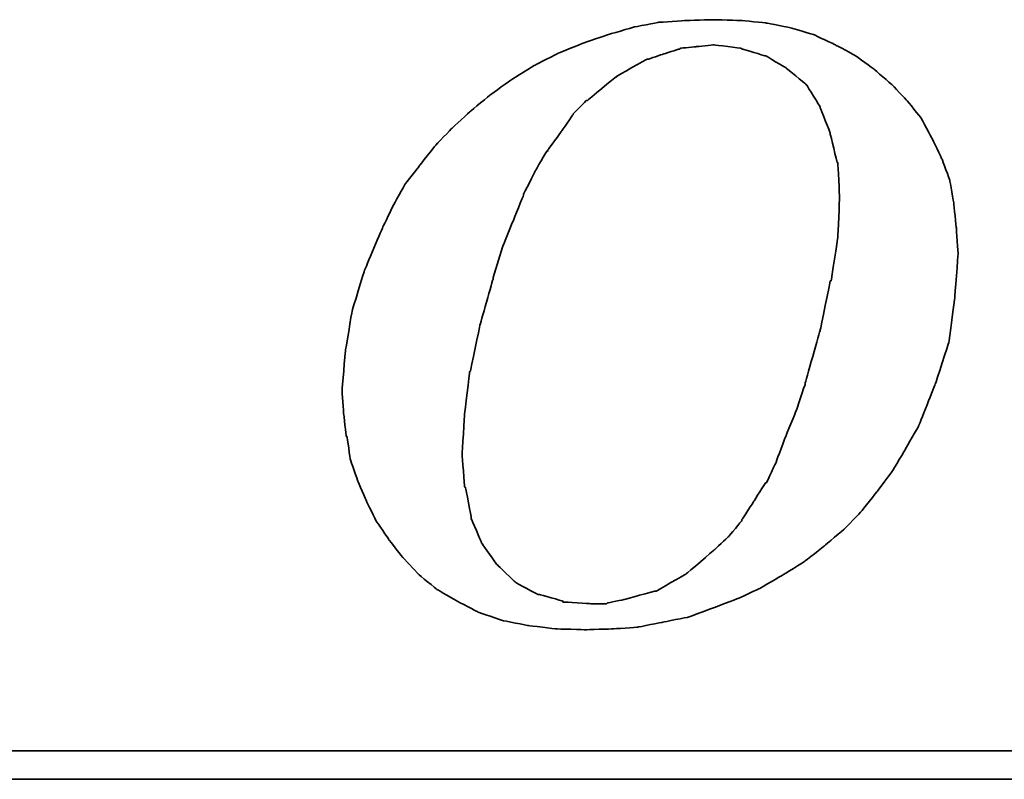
# Model space of a CAD drawing. Header units: millimetres. Extents: x 217 to 551, y -104 to -4.
# Tile 35 of 52: x 456.93 to 460.45, y -70.99 to -68.28. Entities that reach past the tile are written whole.
import ezdxf

# ---------------------------------------------------------------- set-up
doc = ezdxf.new("R2010")
doc.units = ezdxf.units.MM
doc.header["$LTSCALE"] = 0.1
doc.layers.add('DIM', color=4, linetype='CONTINUOUS')
doc.layers.add('layer 1', color=7, linetype='CONTINUOUS')

# ---------------------------------------------------------------- blocks, each defined once
blk = doc.blocks.new('TBI MOTION logo(完整正式版)')
at = {"layer": 'layer 1', "color": 22, "lineweight": 35}
for points, knots in [([(-11.34375, -6.98375), (-11.34375, -6.98375), (-10.91375, -7.43875), (-10.91375, -7.43875), (-10.91375, -7.43875), (-10.91375, -7.43875), (-10.38625, -7.87125), (-10.38625, -7.87125), (-10.38625, -7.87125), (-10.38625, -7.87125), (-9.81125, -8.20375), (-9.81125, -8.20375), (-9.81125, -8.20375), (-9.81125, -8.20375), (-9.21125, -8.51875), (-9.21125, -8.51875), (-9.21125, -8.51875), (-9.21125, -8.51875), (-8.51625, -8.75875), (-8.51625, -8.75875), (-8.51625, -8.75875), (-8.51625, -8.75875), (-7.77125, -8.90375), (-7.77125, -8.90375), (-7.77125, -8.90375), (-7.77125, -8.90375), (-6.97875, -8.99875), (-6.97875, -8.99875), (-6.97875, -8.99875), (-6.97875, -8.99875), (-6.14125, -9.02375), (-6.14125, -9.02375), (-6.14125, -9.02375), (-6.14125, -9.02375), (-5.37125, -8.99875), (-5.37125, -8.99875), (-5.37125, -8.99875), (-5.37125, -8.99875), (-4.65375, -8.94875), (-4.65375, -8.94875), (-4.65375, -8.94875), (-4.65375, -8.94875), (-3.93375, -8.80625), (-3.93375, -8.80625), (-3.93375, -8.80625), (-3.93375, -8.80625), (-3.21375, -8.66375), (-3.21375, -8.66375), (-3.21375, -8.66375), (-3.21375, -8.66375), (-2.49375, -8.39875), (-2.49375, -8.39875), (-2.49375, -8.39875), (-2.49375, -8.39875), (-1.79875, -8.13375), (-1.79875, -8.13375), (-1.79875, -8.13375), (-1.79875, -8.13375), (-1.17375, -7.84375), (-1.17375, -7.84375), (-1.17375, -7.84375), (-1.17375, -7.84375), (-0.52375, -7.46375), (-0.52375, -7.46375), (-0.52375, -7.46375), (-0.52375, -7.46375), (0.10124, -7.07875), (0.10124, -7.07875), (0.10124, -7.07875), (0.10124, -7.07875), (0.67625, -6.62375), (0.67625, -6.62375), (0.67625, -6.62375), (0.67625, -6.62375), (1.24874, -6.14375), (1.24874, -6.14375), (1.24874, -6.14375), (1.24874, -6.14375), (1.72874, -5.64125), (1.72874, -5.64125), (1.72874, -5.64125), (1.72874, -5.64125), (2.18624, -5.06375), (2.18624, -5.06375), (2.18624, -5.06375), (2.18624, -5.06375), (2.61625, -4.48874), (2.61625, -4.48874), (2.61625, -4.48874), (2.61625, -4.48874), (3.00125, -3.83874), (3.00125, -3.83874), (3.00125, -3.83874), (3.00125, -3.83874), (3.36124, -3.21374), (3.36124, -3.21374), (3.36124, -3.21374), (3.36124, -3.21374), (3.84374, -1.99125), (3.84374, -1.99125), (3.84374, -1.99125), (3.84374, -1.99125), (4.22625, -0.81875), (4.22625, -0.81875), (4.22625, -0.81875), (4.22625, -0.81875), (4.39125, 0.45624), (4.39125, 0.45624), (4.39125, 0.45624), (4.39125, 0.45624), (4.48874, 1.70124), (4.48874, 1.70124), (4.48874, 1.70124), (4.48874, 1.70124), (4.43874, 2.44625), (4.43874, 2.44625), (4.43874, 2.44625), (4.43874, 2.44625), (4.36874, 3.14125), (4.36874, 3.14125), (4.36874, 3.14125), (4.36874, 3.14125), (4.25125, 3.81125), (4.25125, 3.81125), (4.25125, 3.81125), (4.25125, 3.81125), (4.03124, 4.41125), (4.03124, 4.41125), (4.03124, 4.41125), (4.03124, 4.41125), (3.74374, 5.01125), (3.74374, 5.01125), (3.74374, 5.01125), (3.74374, 5.01125), (3.43124, 5.58875), (3.43124, 5.58875), (3.43124, 5.58875), (3.43124, 5.58875), (3.02625, 6.09125), (3.02625, 6.09125), (3.02625, 6.09125), (3.02625, 6.09125), (2.59374, 6.54875), (2.59374, 6.54875), (2.59374, 6.54875), (2.59374, 6.54875), (2.09124, 6.98125), (2.09124, 6.98125), (2.09124, 6.98125), (2.09124, 6.98125), (1.56124, 7.36625), (1.56124, 7.36625), (1.56124, 7.36625), (1.56124, 7.36625), (0.98624, 7.67625), (0.98624, 7.67625), (0.98624, 7.67625), (0.98624, 7.67625), (0.38624, 7.96375), (0.38624, 7.96375), (0.38624, 7.96375), (0.38624, 7.96375), (-0.25875, 8.15625), (-0.25875, 8.15625), (-0.25875, 8.15625), (-0.25875, 8.15625), (-0.98125, 8.30125), (-0.98125, 8.30125), (-0.98125, 8.30125), (-0.98125, 8.30125), (-1.70124, 8.37125), (-1.70124, 8.37125), (-1.70124, 8.37125), (-1.70124, 8.37125), (-2.49375, 8.39624), (-2.49375, 8.39624), (-2.49375, 8.39624), (-2.49375, 8.39624), (-3.28625, 8.37125), (-3.28625, 8.37125), (-3.28625, 8.37125), (-3.28625, 8.37125), (-4.05125, 8.32125), (-4.05125, 8.32125), (-4.05125, 8.32125), (-4.05125, 8.32125), (-4.77375, 8.18125), (-4.77375, 8.18125), (-4.77375, 8.18125), (-4.77375, 8.18125), (-5.51625, 7.96375), (-5.51625, 7.96375), (-5.51625, 7.96375), (-5.51625, 7.96375), (-6.21125, 7.72625), (-6.21125, 7.72625), (-6.21125, 7.72625), (-6.21125, 7.72625), (-6.92875, 7.43625), (-6.92875, 7.43625), (-6.92875, 7.43625), (-6.92875, 7.43625), (-7.57875, 7.10125), (-7.57875, 7.10125), (-7.57875, 7.10125), (-7.57875, 7.10125), (-8.24875, 6.69125), (-8.24875, 6.69125), (-8.24875, 6.69125), (-8.24875, 6.69125), (-8.84875, 6.26125), (-8.84875, 6.26125), (-8.84875, 6.26125), (-8.84875, 6.26125), (-9.42625, 5.78125), (-9.42625, 5.78125), (-9.42625, 5.78125), (-9.42625, 5.78125), (-9.95375, 5.30125), (-9.95375, 5.30125), (-9.95375, 5.30125), (-9.95375, 5.30125), (-10.43375, 4.79624), (-10.43375, 4.79624), (-10.43375, 4.79624), (-10.43375, 4.79624), (-10.88875, 4.22125), (-10.88875, 4.22125), (-10.88875, 4.22125), (-10.88875, 4.22125), (-11.29875, 3.69375), (-11.29875, 3.69375), (-11.29875, 3.69375), (-11.29875, 3.69375), (-11.63375, 3.09125), (-11.63375, 3.09125), (-11.63375, 3.09125), (-11.63375, 3.09125), (-11.91875, 2.49625), (-11.91875, 2.49625), (-11.91875, 2.49625), (-11.91875, 2.49625), (-12.44875, 1.24625), (-12.44875, 1.24625), (-12.44875, 1.24625), (-12.44875, 1.24625), (-12.80875, 0.06874), (-12.80875, 0.06874), (-12.80875, 0.06874), (-12.80875, 0.06874), (-12.99875, -1.07875), (-12.99875, -1.07875), (-12.99875, -1.07875), (-12.99875, -1.07875), (-13.09375, -2.18375), (-13.09375, -2.18375), (-13.09375, -2.18375), (-13.09375, -2.18375), (-13.04875, -2.85375), (-13.04875, -2.85375), (-13.04875, -2.85375), (-13.04875, -2.85375), (-12.97375, -3.50375), (-12.97375, -3.50375), (-12.97375, -3.50375), (-12.97375, -3.50375), (-12.95375, -3.50375), (-12.95375, -3.50375), (-12.95375, -3.50375), (-12.95375, -3.50375), (-12.85375, -4.17375), (-12.85375, -4.17375), (-12.85375, -4.17375), (-12.85375, -4.17375), (-12.63875, -4.77624), (-12.63875, -4.77624), (-12.63875, -4.77624), (-12.63875, -4.77624), (-12.39875, -5.35125), (-12.39875, -5.35125), (-12.39875, -5.35125), (-12.39875, -5.35125), (-12.11375, -5.92875), (-12.11375, -5.92875), (-12.11375, -5.92875), (-12.11375, -5.92875), (-11.75375, -6.45375), (-11.75375, -6.45375), (-11.75375, -6.45375), (-11.75375, -6.45375), (-11.34375, -6.98375), (-11.34375, -6.98375)], [0, 0, 0, 0, 0.01369863, 0.01369863, 0.01369863, 0.01369864, 0.02739726, 0.02739726, 0.02739726, 0.02739727, 0.04109589, 0.04109589, 0.04109589, 0.0410959, 0.05479452, 0.05479452, 0.05479452, 0.05479453, 0.06849315, 0.06849315, 0.06849315, 0.06849316, 0.08219178, 0.08219178, 0.08219178, 0.08219179, 0.09589041, 0.09589041, 0.09589041, 0.09589042, 0.10958904, 0.10958904, 0.10958904, 0.10958905, 0.12328767, 0.12328767, 0.12328767, 0.12328768, 0.1369863, 0.1369863, 0.1369863, 0.13698631, 0.15068493, 0.15068493, 0.15068493, 0.15068494, 0.16438356, 0.16438356, 0.16438356, 0.16438357, 0.17808219, 0.17808219, 0.17808219, 0.1780822, 0.19178082, 0.19178082, 0.19178082, 0.19178083, 0.20547945, 0.20547945, 0.20547945, 0.20547946, 0.21917808, 0.21917808, 0.21917808, 0.21917809, 0.23287671, 0.23287671, 0.23287671, 0.23287672, 0.24657534, 0.24657534, 0.24657534, 0.24657535, 0.26027397, 0.26027397, 0.26027397, 0.26027398, 0.2739726, 0.2739726, 0.2739726, 0.27397261, 0.28767123, 0.28767123, 0.28767123, 0.28767124, 0.30136986, 0.30136986, 0.30136986, 0.30136987, 0.31506849, 0.31506849, 0.31506849, 0.3150685, 0.32876712, 0.32876712, 0.32876712, 0.32876713, 0.34246575, 0.34246575, 0.34246575, 0.34246576, 0.35616438, 0.35616438, 0.35616438, 0.35616439, 0.36986301, 0.36986301, 0.36986301, 0.36986302, 0.38356164, 0.38356164, 0.38356164, 0.38356165, 0.39726027, 0.39726027, 0.39726027, 0.39726028, 0.4109589, 0.4109589, 0.4109589, 0.41095891, 0.42465753, 0.42465753, 0.42465753, 0.42465754, 0.43835616, 0.43835616, 0.43835616, 0.43835617, 0.45205479, 0.45205479, 0.45205479, 0.4520548, 0.46575342, 0.46575342, 0.46575342, 0.46575343, 0.47945205, 0.47945205, 0.47945205, 0.47945206, 0.49315068, 0.49315068, 0.49315068, 0.49315069, 0.50684932, 0.50684932, 0.50684932, 0.50684933, 0.52054795, 0.52054795, 0.52054795, 0.52054796, 0.53424658, 0.53424658, 0.53424658, 0.53424659, 0.54794521, 0.54794521, 0.54794521, 0.54794522, 0.56164384, 0.56164384, 0.56164384, 0.56164385, 0.57534247, 0.57534247, 0.57534247, 0.57534248, 0.5890411, 0.5890411, 0.5890411, 0.58904111, 0.60273973, 0.60273973, 0.60273973, 0.60273974, 0.61643836, 0.61643836, 0.61643836, 0.61643837, 0.63013699, 0.63013699, 0.63013699, 0.630137, 0.64383562, 0.64383562, 0.64383562, 0.64383563, 0.65753425, 0.65753425, 0.65753425, 0.65753426, 0.67123288, 0.67123288, 0.67123288, 0.67123289, 0.68493151, 0.68493151, 0.68493151, 0.68493152, 0.69863014, 0.69863014, 0.69863014, 0.69863015, 0.71232877, 0.71232877, 0.71232877, 0.71232878, 0.7260274, 0.7260274, 0.7260274, 0.72602741, 0.73972603, 0.73972603, 0.73972603, 0.73972604, 0.75342466, 0.75342466, 0.75342466, 0.75342467, 0.76712329, 0.76712329, 0.76712329, 0.7671233, 0.78082192, 0.78082192, 0.78082192, 0.78082193, 0.79452055, 0.79452055, 0.79452055, 0.79452056, 0.80821918, 0.80821918, 0.80821918, 0.80821919, 0.82191781, 0.82191781, 0.82191781, 0.82191782, 0.83561644, 0.83561644, 0.83561644, 0.83561645, 0.84931507, 0.84931507, 0.84931507, 0.84931508, 0.8630137, 0.8630137, 0.8630137, 0.86301371, 0.87671233, 0.87671233, 0.87671233, 0.87671234, 0.89041096, 0.89041096, 0.89041096, 0.89041097, 0.90410959, 0.90410959, 0.90410959, 0.9041096, 0.91780822, 0.91780822, 0.91780822, 0.91780823, 0.93150685, 0.93150685, 0.93150685, 0.93150686, 0.94520548, 0.94520548, 0.94520548, 0.94520549, 0.95890411, 0.95890411, 0.95890411, 0.95890412, 0.97260274, 0.97260274, 0.97260274, 0.97260275, 0.98630137, 0.98630137, 0.98630137, 0.98630138, 1, 1, 1, 1]), ([(-8.77875, 1.03124), (-8.77875, 1.03124), (-8.51625, 1.89625), (-8.51625, 1.89625), (-8.51625, 1.89625), (-8.51625, 1.89625), (-8.20375, 2.66375), (-8.20375, 2.66375), (-8.20375, 2.66375), (-8.20375, 2.66375), (-7.91625, 3.38125), (-7.91625, 3.38125), (-7.91625, 3.38125), (-7.91625, 3.38125), (-7.91625, 3.40624), (-7.91625, 3.40624), (-7.91625, 3.40624), (-7.91625, 3.40624), (-7.57875, 4.07624), (-7.57875, 4.07624), (-7.57875, 4.07624), (-7.57875, 4.07624), (-7.24375, 4.65125), (-7.24375, 4.65125), (-7.24375, 4.65125), (-7.24375, 4.65125), (-7.21875, 4.65125), (-7.21875, 4.65125), (-7.21875, 4.65125), (-7.21875, 4.65125), (-7.21875, 4.67624), (-7.21875, 4.67624), (-7.21875, 4.67624), (-7.21875, 4.67624), (-6.83625, 5.20375), (-6.83625, 5.20375), (-6.83625, 5.20375), (-6.83625, 5.20375), (-6.49875, 5.68625), (-6.49875, 5.68625), (-6.49875, 5.68625), (-6.49875, 5.68625), (-6.49875, 5.70625), (-6.49875, 5.70625), (-6.49875, 5.70625), (-6.49875, 5.70625), (-6.11625, 6.09125), (-6.11625, 6.09125), (-6.11625, 6.09125), (-6.11625, 6.09125), (-6.09125, 6.09125), (-6.09125, 6.09125), (-6.09125, 6.09125), (-6.09125, 6.09125), (-5.27375, 6.76625), (-5.27375, 6.76625), (-5.27375, 6.76625), (-5.27375, 6.76625), (-5.24875, 6.76625), (-5.24875, 6.76625), (-5.24875, 6.76625), (-5.24875, 6.76625), (-5.24875, 6.78625), (-5.24875, 6.78625), (-5.24875, 6.78625), (-5.24875, 6.78625), (-4.38875, 7.26624), (-4.38875, 7.26624), (-4.38875, 7.26624), (-4.38875, 7.26624), (-4.36125, 7.26624), (-4.36125, 7.26624), (-4.36125, 7.26624), (-4.36125, 7.26624), (-3.93375, 7.41125), (-3.93375, 7.41125), (-3.93375, 7.41125), (-3.93375, 7.41125), (-3.47375, 7.55625), (-3.47375, 7.55625), (-3.47375, 7.55625), (-3.47375, 7.55625), (-3.45375, 7.55625), (-3.45375, 7.55625), (-3.45375, 7.55625), (-3.45375, 7.55625), (-3.42875, 7.58124), (-3.42875, 7.58124), (-3.42875, 7.58124), (-3.42875, 7.58124), (-2.97375, 7.62625), (-2.97375, 7.62625), (-2.97375, 7.62625), (-2.97375, 7.62625), (-2.49375, 7.67625), (-2.49375, 7.67625), (-2.49375, 7.67625), (-2.49375, 7.67625), (-2.46875, 7.67625), (-2.46875, 7.67625), (-2.46875, 7.67625), (-2.46875, 7.67625), (-1.70124, 7.58124), (-1.70124, 7.58124), (-1.70124, 7.58124), (-1.70124, 7.58124), (-1.67875, 7.55625), (-1.67875, 7.55625), (-1.67875, 7.55625), (-1.67875, 7.55625), (-1.65375, 7.55625), (-1.65375, 7.55625), (-1.65375, 7.55625), (-1.65375, 7.55625), (-1.03125, 7.36625), (-1.03125, 7.36625), (-1.03125, 7.36625), (-1.03125, 7.36625), (-1.00625, 7.36625), (-1.00625, 7.36625), (-1.00625, 7.36625), (-1.00625, 7.36625), (-0.43124, 7.02624), (-0.43124, 7.02624), (-0.43124, 7.02624), (-0.43124, 7.02624), (-0.40625, 7.00624), (-0.40625, 7.00624), (-0.40625, 7.00624), (-0.40625, 7.00624), (0.12124, 6.57124), (0.12124, 6.57124), (0.12124, 6.57124), (0.12124, 6.57124), (0.14624, 6.54875), (0.14624, 6.54875), (0.14624, 6.54875), (0.14624, 6.54875), (0.17124, 6.52375), (0.17124, 6.52375), (0.17124, 6.52375), (0.17124, 6.52375), (0.55625, 5.89875), (0.55625, 5.89875), (0.55625, 5.89875), (0.55625, 5.89875), (0.55625, 5.87625), (0.55625, 5.87625), (0.55625, 5.87625), (0.55625, 5.87625), (0.84124, 5.15625), (0.84124, 5.15625), (0.84124, 5.15625), (0.84124, 5.15625), (0.84124, 5.13125), (0.84124, 5.13125), (0.84124, 5.13125), (0.84124, 5.13125), (1.03624, 4.31875), (1.03624, 4.31875), (1.03624, 4.31875), (1.03624, 4.31875), (1.05624, 4.31875), (1.05624, 4.31875), (1.05624, 4.31875), (1.05624, 4.31875), (1.05624, 4.29125), (1.05624, 4.29125), (1.05624, 4.29125), (1.05624, 4.29125), (1.10625, 3.33125), (1.10625, 3.33125), (1.10625, 3.33125), (1.10625, 3.33125), (1.10625, 3.30875), (1.10625, 3.30875), (1.10625, 3.30875), (1.10625, 3.30875), (1.05624, 2.20624), (1.05624, 2.20624), (1.05624, 2.20624), (1.05624, 2.20624), (1.05624, 2.18124), (1.05624, 2.18124), (1.05624, 2.18124), (1.05624, 2.18124), (0.86624, 0.93624), (0.86624, 0.93624), (0.86624, 0.93624), (0.86624, 0.93624), (0.84124, 0.93624), (0.84124, 0.93624), (0.84124, 0.93624), (0.84124, 0.93624), (0.55625, -0.45874), (0.55625, -0.45874), (0.55625, -0.45874), (0.55625, -0.45874), (0.12124, -1.99125), (0.12124, -1.99125), (0.12124, -1.99125), (0.12124, -1.99125), (0.12124, -2.01874), (0.12124, -2.01874), (0.12124, -2.01874), (0.12124, -2.01874), (-0.13874, -2.78375), (-0.13874, -2.78375), (-0.13874, -2.78375), (-0.13874, -2.78375), (-0.43124, -3.50375), (-0.43124, -3.50375), (-0.43124, -3.50375), (-0.43124, -3.50375), (-0.69375, -4.19875), (-0.69375, -4.19875), (-0.69375, -4.19875), (-0.69375, -4.19875), (-0.69375, -4.22375), (-0.69375, -4.22375), (-0.69375, -4.22375), (-0.69375, -4.22375), (-0.98125, -4.82374), (-0.98125, -4.82374), (-0.98125, -4.82374), (-0.98125, -4.82374), (-1.00625, -4.82374), (-1.00625, -4.82374), (-1.00625, -4.82374), (-1.00625, -4.82374), (-1.33875, -5.35125), (-1.33875, -5.35125), (-1.33875, -5.35125), (-1.33875, -5.35125), (-1.67875, -5.87875), (-1.67875, -5.87875), (-1.67875, -5.87875), (-1.67875, -5.87875), (-1.67875, -5.90375), (-1.67875, -5.90375), (-1.67875, -5.90375), (-1.67875, -5.90375), (-2.05875, -6.35875), (-2.05875, -6.35875), (-2.05875, -6.35875), (-2.05875, -6.35875), (-2.08375, -6.38375), (-2.08375, -6.38375), (-2.08375, -6.38375), (-2.08375, -6.38375), (-2.46875, -6.74375), (-2.46875, -6.74375), (-2.46875, -6.74375), (-2.46875, -6.74375), (-3.25875, -7.41625), (-3.25875, -7.41625), (-3.25875, -7.41625), (-3.25875, -7.41625), (-3.28625, -7.43875), (-3.28625, -7.43875), (-3.28625, -7.43875), (-3.28625, -7.43875), (-4.12375, -7.91875), (-4.12375, -7.91875), (-4.12375, -7.91875), (-4.12375, -7.91875), (-4.14875, -7.91875), (-4.14875, -7.91875), (-4.14875, -7.91875), (-4.14875, -7.91875), (-4.17125, -7.91875), (-4.17125, -7.91875), (-4.17125, -7.91875), (-4.17125, -7.91875), (-5.03375, -8.15875), (-5.03375, -8.15875), (-5.03375, -8.15875), (-5.03375, -8.15875), (-5.51625, -8.25625), (-5.51625, -8.25625), (-5.51625, -8.25625), (-5.51625, -8.25625), (-5.54125, -8.27875), (-5.54125, -8.27875), (-5.54125, -8.27875), (-5.54125, -8.27875), (-5.56375, -8.27875), (-5.56375, -8.27875), (-5.56375, -8.27875), (-5.56375, -8.27875), (-5.99625, -8.27875), (-5.99625, -8.27875), (-5.99625, -8.27875), (-5.99625, -8.27875), (-6.76375, -8.23125), (-6.76375, -8.23125), (-6.76375, -8.23125), (-6.76375, -8.23125), (-6.78875, -8.23125), (-6.78875, -8.23125), (-6.78875, -8.23125), (-6.78875, -8.23125), (-6.78875, -8.20375), (-6.78875, -8.20375), (-6.78875, -8.20375), (-6.78875, -8.20375), (-7.45875, -8.01375), (-7.45875, -8.01375), (-7.45875, -8.01375), (-7.45875, -8.01375), (-7.48375, -8.01375), (-7.48375, -8.01375), (-7.48375, -8.01375), (-7.48375, -8.01375), (-7.50875, -8.01375), (-7.50875, -8.01375), (-7.50875, -8.01375), (-7.50875, -8.01375), (-8.13125, -7.67875), (-8.13125, -7.67875), (-8.13125, -7.67875), (-8.13125, -7.67875), (-8.15625, -7.65375), (-8.15625, -7.65375), (-8.15625, -7.65375), (-8.15625, -7.65375), (-8.65875, -7.17375), (-8.65875, -7.17375), (-8.65875, -7.17375), (-8.65875, -7.17375), (-8.68375, -7.14875), (-8.68375, -7.14875), (-8.68375, -7.14875), (-8.68375, -7.14875), (-9.08875, -6.57375), (-9.08875, -6.57375), (-9.08875, -6.57375), (-9.08875, -6.57375), (-9.11375, -6.54875), (-9.11375, -6.54875), (-9.11375, -6.54875), (-9.11375, -6.54875), (-9.11375, -6.52875), (-9.11375, -6.52875), (-9.11375, -6.52875), (-9.11375, -6.52875), (-9.40375, -5.85375), (-9.40375, -5.85375), (-9.40375, -5.85375), (-9.40375, -5.85375), (-9.40375, -5.82875), (-9.40375, -5.82875), (-9.40375, -5.82875), (-9.40375, -5.82875), (-9.56875, -4.96875), (-9.56875, -4.96875), (-9.56875, -4.96875), (-9.56875, -4.96875), (-9.59375, -4.94375), (-9.59375, -4.94375), (-9.59375, -4.94375), (-9.59375, -4.94375), (-9.66375, -4.03375), (-9.66375, -4.03375), (-9.66375, -4.03375), (-9.66375, -4.03375), (-9.66375, -4.00875), (-9.66375, -4.00875), (-9.66375, -4.00875), (-9.66375, -4.00875), (-9.59375, -2.85375), (-9.59375, -2.85375), (-9.59375, -2.85375), (-9.59375, -2.85375), (-9.45125, -1.65875), (-9.45125, -1.65875), (-9.45125, -1.65875), (-9.45125, -1.65875), (-9.42625, -1.63375), (-9.42625, -1.63375), (-9.42625, -1.63375), (-9.42625, -1.63375), (-9.16125, -0.33875), (-9.16125, -0.33875), (-9.16125, -0.33875), (-9.16125, -0.33875), (-8.77875, 1.00624), (-8.77875, 1.00624), (-8.77875, 1.00624), (-8.77875, 1.00624), (-8.77875, 1.03124), (-8.77875, 1.03124)], [0, 0, 0, 0, 0.01020408, 0.01020408, 0.01020408, 0.01020409, 0.02040816, 0.02040816, 0.02040816, 0.02040817, 0.03061224, 0.03061224, 0.03061224, 0.03061225, 0.04081633, 0.04081633, 0.04081633, 0.04081634, 0.05102041, 0.05102041, 0.05102041, 0.05102042, 0.06122449, 0.06122449, 0.06122449, 0.0612245, 0.07142857, 0.07142857, 0.07142857, 0.07142858, 0.08163265, 0.08163265, 0.08163265, 0.08163266, 0.09183673, 0.09183673, 0.09183673, 0.09183674, 0.10204082, 0.10204082, 0.10204082, 0.10204083, 0.1122449, 0.1122449, 0.1122449, 0.11224491, 0.12244898, 0.12244898, 0.12244898, 0.12244899, 0.13265306, 0.13265306, 0.13265306, 0.13265307, 0.14285714, 0.14285714, 0.14285714, 0.14285715, 0.15306122, 0.15306122, 0.15306122, 0.15306123, 0.16326531, 0.16326531, 0.16326531, 0.16326532, 0.17346939, 0.17346939, 0.17346939, 0.1734694, 0.18367347, 0.18367347, 0.18367347, 0.18367348, 0.19387755, 0.19387755, 0.19387755, 0.19387756, 0.20408163, 0.20408163, 0.20408163, 0.20408164, 0.21428571, 0.21428571, 0.21428571, 0.21428572, 0.2244898, 0.2244898, 0.2244898, 0.22448981, 0.23469388, 0.23469388, 0.23469388, 0.23469389, 0.24489796, 0.24489796, 0.24489796, 0.24489797, 0.25510204, 0.25510204, 0.25510204, 0.25510205, 0.26530612, 0.26530612, 0.26530612, 0.26530613, 0.2755102, 0.2755102, 0.2755102, 0.27551021, 0.28571429, 0.28571429, 0.28571429, 0.2857143, 0.29591837, 0.29591837, 0.29591837, 0.29591838, 0.30612245, 0.30612245, 0.30612245, 0.30612246, 0.31632653, 0.31632653, 0.31632653, 0.31632654, 0.32653061, 0.32653061, 0.32653061, 0.32653062, 0.33673469, 0.33673469, 0.33673469, 0.3367347, 0.34693878, 0.34693878, 0.34693878, 0.34693879, 0.35714286, 0.35714286, 0.35714286, 0.35714287, 0.36734694, 0.36734694, 0.36734694, 0.36734695, 0.37755102, 0.37755102, 0.37755102, 0.37755103, 0.3877551, 0.3877551, 0.3877551, 0.38775511, 0.39795918, 0.39795918, 0.39795918, 0.39795919, 0.40816327, 0.40816327, 0.40816327, 0.40816328, 0.41836735, 0.41836735, 0.41836735, 0.41836736, 0.42857143, 0.42857143, 0.42857143, 0.42857144, 0.43877551, 0.43877551, 0.43877551, 0.43877552, 0.44897959, 0.44897959, 0.44897959, 0.4489796, 0.45918367, 0.45918367, 0.45918367, 0.45918368, 0.46938776, 0.46938776, 0.46938776, 0.46938777, 0.47959184, 0.47959184, 0.47959184, 0.47959185, 0.48979592, 0.48979592, 0.48979592, 0.48979593, 0.5, 0.5, 0.5, 0.50000001, 0.51020408, 0.51020408, 0.51020408, 0.51020409, 0.52040816, 0.52040816, 0.52040816, 0.52040817, 0.53061224, 0.53061224, 0.53061224, 0.53061225, 0.54081633, 0.54081633, 0.54081633, 0.54081634, 0.55102041, 0.55102041, 0.55102041, 0.55102042, 0.56122449, 0.56122449, 0.56122449, 0.5612245, 0.57142857, 0.57142857, 0.57142857, 0.57142858, 0.58163265, 0.58163265, 0.58163265, 0.58163266, 0.59183673, 0.59183673, 0.59183673, 0.59183674, 0.60204082, 0.60204082, 0.60204082, 0.60204083, 0.6122449, 0.6122449, 0.6122449, 0.61224491, 0.62244898, 0.62244898, 0.62244898, 0.62244899, 0.63265306, 0.63265306, 0.63265306, 0.63265307, 0.64285714, 0.64285714, 0.64285714, 0.64285715, 0.65306122, 0.65306122, 0.65306122, 0.65306123, 0.66326531, 0.66326531, 0.66326531, 0.66326532, 0.67346939, 0.67346939, 0.67346939, 0.6734694, 0.68367347, 0.68367347, 0.68367347, 0.68367348, 0.69387755, 0.69387755, 0.69387755, 0.69387756, 0.70408163, 0.70408163, 0.70408163, 0.70408164, 0.71428571, 0.71428571, 0.71428571, 0.71428572, 0.7244898, 0.7244898, 0.7244898, 0.72448981, 0.73469388, 0.73469388, 0.73469388, 0.73469389, 0.74489796, 0.74489796, 0.74489796, 0.74489797, 0.75510204, 0.75510204, 0.75510204, 0.75510205, 0.76530612, 0.76530612, 0.76530612, 0.76530613, 0.7755102, 0.7755102, 0.7755102, 0.77551021, 0.78571429, 0.78571429, 0.78571429, 0.7857143, 0.79591837, 0.79591837, 0.79591837, 0.79591838, 0.80612245, 0.80612245, 0.80612245, 0.80612246, 0.81632653, 0.81632653, 0.81632653, 0.81632654, 0.82653061, 0.82653061, 0.82653061, 0.82653062, 0.83673469, 0.83673469, 0.83673469, 0.8367347, 0.84693878, 0.84693878, 0.84693878, 0.84693879, 0.85714286, 0.85714286, 0.85714286, 0.85714287, 0.86734694, 0.86734694, 0.86734694, 0.86734695, 0.87755102, 0.87755102, 0.87755102, 0.87755103, 0.8877551, 0.8877551, 0.8877551, 0.88775511, 0.89795918, 0.89795918, 0.89795918, 0.89795919, 0.90816327, 0.90816327, 0.90816327, 0.90816328, 0.91836735, 0.91836735, 0.91836735, 0.91836736, 0.92857143, 0.92857143, 0.92857143, 0.92857144, 0.93877551, 0.93877551, 0.93877551, 0.93877552, 0.94897959, 0.94897959, 0.94897959, 0.9489796, 0.95918367, 0.95918367, 0.95918367, 0.95918368, 0.96938776, 0.96938776, 0.96938776, 0.96938777, 0.97959184, 0.97959184, 0.97959184, 0.97959185, 0.98979592, 0.98979592, 0.98979592, 0.98979593, 1, 1, 1, 1]), ([(75.90875, -9.47875), (75.90875, -9.47875), (75.90875, -12.28625), (75.90875, -12.28625), (75.90875, -12.28625), (75.90875, -12.28625), (75.90875, -12.47875), (75.90875, -12.47875), (75.90875, -12.47875), (75.90875, -12.47875), (75.71625, -12.47875), (75.71625, -12.47875), (75.71625, -12.47875), (75.71625, -12.47875), (-88.32875, -12.47875), (-88.32875, -12.47875), (-88.32875, -12.47875), (-88.32875, -12.47875), (-88.32875, -13.29375), (-88.32875, -13.29375), (-88.32875, -13.29375), (-88.32875, -13.29375), (82.89125, -13.29375), (82.89125, -13.29375), (82.89125, -13.29375), (82.89125, -13.29375), (75.90875, -9.47875), (75.90875, -9.47875)], [0, 0, 0, 0, 0.14285714, 0.14285714, 0.14285714, 0.14285715, 0.28571429, 0.28571429, 0.28571429, 0.2857143, 0.42857143, 0.42857143, 0.42857143, 0.42857144, 0.57142857, 0.57142857, 0.57142857, 0.57142858, 0.71428571, 0.71428571, 0.71428571, 0.71428572, 0.85714286, 0.85714286, 0.85714286, 0.85714287, 1, 1, 1, 1])]:
    blk.add_open_spline(points, degree=3, knots=knots, dxfattribs=at)

msp = doc.modelspace()

# ---------------------------------------------------------------- block references
at = {"layer": 'DIM', "color": 0, "xscale": 0.1250977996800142, "yscale": 0.1250977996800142, "zscale": 0.1250977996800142}
msp.add_blockref('TBI MOTION logo(完整正式版)', (459.723, -69.3306), dxfattribs=at)

doc.saveas('drawing.dxf')
